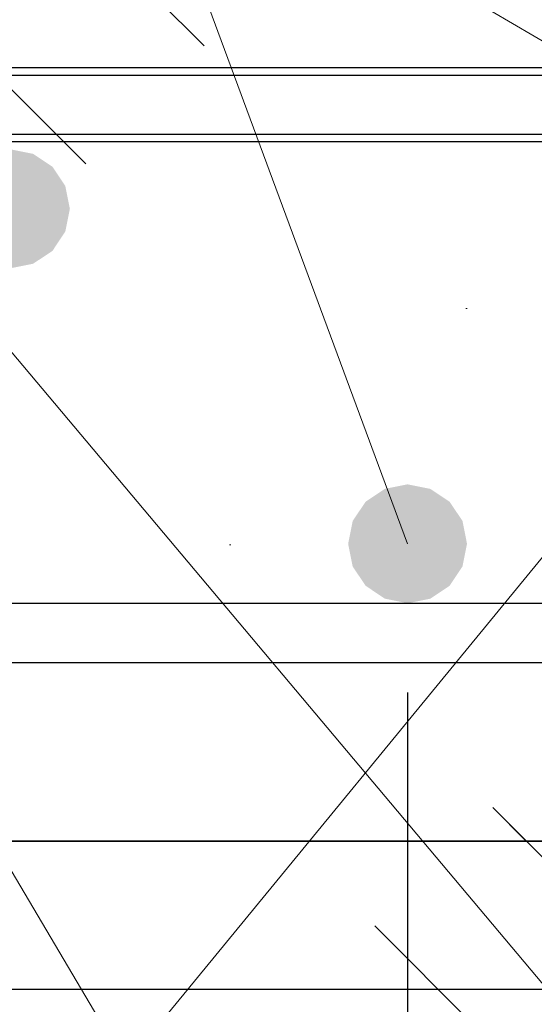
# Model space of a CAD drawing. Header units: metres. Extents: x -38 to 102, y -15 to 21.
# Tile 42 of 229: x 72.2698 to 72.3391, y 2.1621 to 2.2946. Entities that reach past the tile are written whole.
import ezdxf

# ---------------------------------------------------------------- set-up
doc = ezdxf.new("R2010")
doc.units = ezdxf.units.M
doc.header["$PDMODE"] = 65
for name, color, linetype, lineweight in [('XR$3$Арм.стержн. Хомут', 240, 'Continuous', 35), ('XR$3$Арм.стержн.горизонт. 1', 180, 'Continuous', 35), ('XR$3$Размерная линия (1)', 7, 'Continuous', 13), ('XR$3$Размерная линия_ общее', 7, 'Continuous', 13), ('XR$4$Арм. стержнями верхней зоны', 180, 'Continuous', 35), ('XR$4$Арм. стержнями нижней зоны', 180, 'Continuous', 35), ('XR$4$Арм.стержн. Арматура края', 96, 'Continuous', 35), ('XR$4$Арм.стержн. Хомут', 240, 'Continuous', 35), ('XR$4$Арм.стержн.горизонт. 1', 180, 'Continuous', 35), ('XR$6$Арм. стержнями верхней зоны', 180, 'Continuous', 35), ('XR$6$Арм. стержнями нижней зоны', 180, 'Continuous', 35), ('XR$6$Арм.стержн. Арматура края', 96, 'Continuous', 35), ('XR$6$Арм.стержн. Хомут', 240, 'Continuous', 35), ('XR$6$Арм.стержн.горизонт. 1', 180, 'Continuous', 35)]:
    doc.layers.add(name, color=color, linetype=linetype, lineweight=lineweight)
doc.styles.add('ISOCPEUR', font='txt')
doc.dimstyles.new('DIMSTYLE_11', dxfattribs={"dimtxt": 0.033, "dimasz": 0.0375, "dimexe": 0, "dimexo": 0, "dimgap": 0.0165, "dimtad": 2, "dimdec": 0, "dimlfac": 1000, "dimrnd": 1, "dimzin": 12, "dimdsep": 46, "dimtxsty": 'ISOCPEUR', "dimblk1": 'ALL_ML_STRICH', "dimblk2": 'ALL_ML_STRICH', "dimsah": 1, "dimcen": 0, "dimclrd": 7, "dimclre": 256, "dimclrt": 7, "dimadec": 0, "dimazin": 0, "dimtfac": 1, "dimtdec": 0, "dimtix": 1, "dimtmove": 2, "dimatfit": 3, "dimfxl": 0, "dimtvp": 1.2, "dimtzin": 0, "dimlwd": 0, "dimlwe": -3, "dimarcsym": 0})
doc.dimstyles.new('DIMSTYLE_24', dxfattribs={"dimtxt": 0.03, "dimasz": 0.03, "dimexe": 0, "dimexo": 0, "dimgap": 0.015, "dimtad": 2, "dimdec": 0, "dimlfac": 1000, "dimrnd": 5, "dimzin": 12, "dimdsep": 46, "dimtxsty": 'ISOCPEUR', "dimblk1": 'ALL_ML_STRICH', "dimblk2": 'ALL_ML_STRICH', "dimsah": 1, "dimcen": 0, "dimclrd": 7, "dimclre": 256, "dimclrt": 7, "dimadec": 0, "dimazin": 0, "dimtfac": 1, "dimtdec": 0, "dimtix": 1, "dimtmove": 2, "dimatfit": 3, "dimfxl": 0, "dimtzin": 0, "dimlwd": 0, "dimlwe": -3, "dimarcsym": 0})
pattern_1 = [(135, (0, 0), (-0.031819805, -0.031819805), [0.4, -0.05, 0, -0.05]), (135, (-0.01591, -0.01591), (-0.031819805, -0.031819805), [0.8, -0.1, 0.1, -0.1])]

# ---------------------------------------------------------------- blocks, each defined once
blk = doc.blocks.new('ALL_ML_STRICH')
at = {"color": 0, "linetype": 'ByBlock', "lineweight": -2}
for p, q in [((0, -0.5), (0, 0.5)), ((-0.3, -0.3), (0.3, 0.3)), ((-1, 0), (0.5, 0))]:
    blk.add_line(p, q, dxfattribs=at)
blk = doc.blocks.new('*D237')
at = {"layer": 'DEFPOINTS', "color": 7, "linetype": 'Continuous', "lineweight": 13, "transparency": 33554687}
for p in [(72.17211, 2.18403), (72.47211, 2.18403), (72.17211, 2.03505)]:
    blk.add_point(p, dxfattribs=at)
at = {"layer": 'XR$3$Размерная линия (1)', "color": 9, "linetype": 'Continuous', "lineweight": -2, "true_color": 0xc7c7c7, "transparency": 33554687}
for p, q in [((72.17211, 2.16403), (72.17211, 2.03505)), ((72.47211, 2.16403), (72.47211, 2.03505))]:
    blk.add_line(p, q, dxfattribs=at)
at = {"layer": 'XR$3$Размерная линия (1)', "color": 7, "linetype": 'Continuous', "lineweight": -2, "transparency": 33554687}
blk.add_line((72.17211, 2.03505), (72.47211, 2.03505), dxfattribs=at)
at = {"layer": 'XR$3$Размерная линия (1)', "color": 7, "linetype": 'Continuous', "lineweight": 13, "transparency": 33554687, "xscale": 0.03, "yscale": 0.03, "zscale": 0.03, "rotation": 180}
blk.add_blockref('ALL_ML_STRICH', (72.17211, 2.03505), dxfattribs=at)
at = {"layer": 'XR$3$Размерная линия (1)', "color": 7, "linetype": 'Continuous', "lineweight": 13, "transparency": 33554687, "xscale": 0.03, "yscale": 0.03, "zscale": 0.03}
blk.add_blockref('ALL_ML_STRICH', (72.47211, 2.03505), dxfattribs=at)
at = {"layer": 'XR$3$Размерная линия (1)', "color": 7, "linetype": 'Continuous', "lineweight": 13, "transparency": 33554687, "insert": (72.32361, 2.05755), "char_height": 0.03, "width": 0.09, "attachment_point": 5, "style": 'ISOCPEUR'}
blk.add_mtext('\\A1;{300}', dxfattribs=at)
blk = doc.blocks.new('*D239')
at = {"layer": 'DEFPOINTS', "color": 7, "linetype": 'Continuous', "lineweight": 13, "transparency": 33554687}
for p in [(72.21203, 2.22403), (72.32203, 2.22403), (72.21203, 2.11005)]:
    blk.add_point(p, dxfattribs=at)
at = {"layer": 'XR$3$Размерная линия (1)', "color": 9, "linetype": 'Continuous', "lineweight": -2, "true_color": 0xc7c7c7, "transparency": 33554687}
for p, q in [((72.21203, 2.20403), (72.21203, 2.11005)), ((72.32203, 2.20403), (72.32203, 2.11005))]:
    blk.add_line(p, q, dxfattribs=at)
at = {"layer": 'XR$3$Размерная линия (1)', "color": 7, "linetype": 'Continuous', "lineweight": -2, "transparency": 33554687}
blk.add_line((72.21203, 2.11005), (72.32203, 2.11005), dxfattribs=at)
at = {"layer": 'XR$3$Размерная линия (1)', "color": 7, "linetype": 'Continuous', "lineweight": 13, "transparency": 33554687, "xscale": 0.03, "yscale": 0.03, "zscale": 0.03, "rotation": 180}
blk.add_blockref('ALL_ML_STRICH', (72.21203, 2.11005), dxfattribs=at)
at = {"layer": 'XR$3$Размерная линия (1)', "color": 7, "linetype": 'Continuous', "lineweight": 13, "transparency": 33554687, "xscale": 0.03, "yscale": 0.03, "zscale": 0.03}
blk.add_blockref('ALL_ML_STRICH', (72.32203, 2.11005), dxfattribs=at)
at = {"layer": 'XR$3$Размерная линия (1)', "color": 7, "linetype": 'Continuous', "lineweight": 13, "transparency": 33554687, "insert": (72.27453, 2.13255), "char_height": 0.03, "width": 0.09, "attachment_point": 5, "style": 'ISOCPEUR'}
blk.add_mtext('\\A1;{110}', dxfattribs=at)
blk = doc.blocks.new('*D240')
at = {"layer": 'DEFPOINTS', "color": 7, "linetype": 'Continuous', "lineweight": 13, "transparency": 33554687}
for p in [(72.32203, 2.22403), (72.43211, 2.22403), (72.32203, 2.11005)]:
    blk.add_point(p, dxfattribs=at)
at = {"layer": 'XR$3$Размерная линия (1)', "color": 9, "linetype": 'Continuous', "lineweight": -2, "true_color": 0xc7c7c7, "transparency": 33554687}
for p, q in [((72.32203, 2.20403), (72.32203, 2.11005)), ((72.43211, 2.20403), (72.43211, 2.11005))]:
    blk.add_line(p, q, dxfattribs=at)
at = {"layer": 'XR$3$Размерная линия (1)', "color": 7, "linetype": 'Continuous', "lineweight": -2, "transparency": 33554687}
blk.add_line((72.32203, 2.11005), (72.43211, 2.11005), dxfattribs=at)
at = {"layer": 'XR$3$Размерная линия (1)', "color": 7, "linetype": 'Continuous', "lineweight": 13, "transparency": 33554687, "xscale": 0.03, "yscale": 0.03, "zscale": 0.03, "rotation": 180}
blk.add_blockref('ALL_ML_STRICH', (72.32203, 2.11005), dxfattribs=at)
at = {"layer": 'XR$3$Размерная линия (1)', "color": 7, "linetype": 'Continuous', "lineweight": 13, "transparency": 33554687, "xscale": 0.03, "yscale": 0.03, "zscale": 0.03}
blk.add_blockref('ALL_ML_STRICH', (72.43211, 2.11005), dxfattribs=at)
at = {"layer": 'XR$3$Размерная линия (1)', "color": 7, "linetype": 'Continuous', "lineweight": 13, "transparency": 33554687, "insert": (72.38457, 2.13255), "char_height": 0.03, "width": 0.09, "attachment_point": 5, "style": 'ISOCPEUR'}
blk.add_mtext('\\A1;{110}', dxfattribs=at)
blk = doc.blocks.new('*D242')
at = {"layer": 'DEFPOINTS', "color": 7, "linetype": 'Continuous', "lineweight": 13, "transparency": 33554687}
for p in [(72.17211, 2.2764), (72.17211, 2.24142), (72.19711, 2.23642)]:
    blk.add_point(p, dxfattribs=at)
at = {"layer": 'XR$3$Размерная линия_ общее', "color": 253, "linetype": 'Continuous', "lineweight": -2, "true_color": 0xa0a0a0, "transparency": 33554687}
for p, q in [((72.17211, 2.26142), (72.17211, 2.2764)), ((72.19711, 2.25642), (72.19711, 2.2764))]:
    blk.add_line(p, q, dxfattribs=at)
at = {"layer": 'XR$3$Размерная линия_ общее', "color": 7, "linetype": 'Continuous', "lineweight": -2, "transparency": 33554687}
blk.add_line((72.17211, 2.2764), (72.19711, 2.2764), dxfattribs=at)
at = {"layer": 'XR$3$Размерная линия_ общее', "color": 7, "linetype": 'Continuous', "lineweight": 13, "transparency": 33554687, "xscale": 0.0375, "yscale": 0.0375, "zscale": 0.0375, "rotation": 180}
blk.add_blockref('ALL_ML_STRICH', (72.17211, 2.2764), dxfattribs=at)
at = {"layer": 'XR$3$Размерная линия_ общее', "color": 7, "linetype": 'Continuous', "lineweight": 13, "transparency": 33554687, "xscale": 0.0375, "yscale": 0.0375, "zscale": 0.0375}
blk.add_blockref('ALL_ML_STRICH', (72.19711, 2.2764), dxfattribs=at)
at = {"layer": 'XR$3$Размерная линия_ общее', "color": 7, "linetype": 'Continuous', "lineweight": 13, "transparency": 33554687, "insert": (72.24383, 2.3004), "char_height": 0.033, "width": 0.066, "attachment_point": 5, "style": 'ISOCPEUR'}
blk.add_mtext('\\A1;{25}', dxfattribs=at)
at = {"layer": 'XR$3$Размерная линия_ общее', "color": 7, "linetype": 'Continuous', "lineweight": 13, "transparency": 33554687, "insert": (72.21688, 2.27619), "char_height": 0.027, "width": 0.00135, "attachment_point": 1, "line_spacing_factor": 0.60241, "style": 'ISOCPEUR'}
blk.add_mtext('з.с.', dxfattribs=at)

msp = doc.modelspace()

# ---------------------------------------------------------------- hatches: boundary and pattern name
at = {"linetype": 'Continuous', "lineweight": 13, "transparency": 33554687}
h = msp.add_hatch(dxfattribs=at)
h.set_pattern_fill('__________540', scale=0.015, style=0, pattern_type=2)
h.set_pattern_definition(pattern_1)
h.paths.add_polyline_path([(72.47211, 2.54403), (72.17211, 2.54403), (72.17211, 2.18403), (72.47211, 2.18403)], flags=0)
h = msp.add_hatch(dxfattribs=at)
h.set_pattern_fill('__________540', scale=0.015, style=0, pattern_type=2)
h.set_pattern_definition(pattern_1)
h.paths.add_polyline_path([(72.11868, 2.31411), (72.11868, 2.11411), (72.54928, 2.11411), (72.54928, 2.31411)], flags=0)
h = msp.add_hatch(dxfattribs=at)
h.set_pattern_fill('__________540', scale=0.015, style=0, pattern_type=2)
h.set_pattern_definition(pattern_1)
h.paths.add_polyline_path([(72.11868, 2.31411), (72.11868, 2.11411), (72.59928, 2.11411), (72.59928, 2.31411)], flags=0)
at = {"layer": 'XR$3$Арм.стержн.горизонт. 1', "linetype": 'Continuous', "lineweight": 50, "transparency": 33554687}
msp.add_hatch(color=7, dxfattribs=at).paths.add_polyline_path([(72.33003, 2.22403), (72.32942, 2.2271), (72.32769, 2.22969), (72.32509, 2.23142), (72.32203, 2.23203), (72.31897, 2.23142), (72.31638, 2.22969), (72.31464, 2.2271), (72.31403, 2.22403), (72.31464, 2.22097), (72.31638, 2.21838), (72.31897, 2.21664), (72.32203, 2.21603), (72.32509, 2.21664), (72.32769, 2.21838), (72.32942, 2.22097)])
at = {"layer": 'XR$4$Арм.стержн.горизонт. 1', "linetype": 'Continuous', "lineweight": 50, "transparency": 33554687}
msp.add_hatch(color=7, dxfattribs=at).paths.add_polyline_path([(72.27657, 2.26911), (72.27596, 2.27217), (72.27423, 2.27477), (72.27163, 2.2765), (72.26857, 2.27711), (72.26551, 2.2765), (72.26291, 2.27477), (72.26118, 2.27217), (72.26057, 2.26911), (72.26118, 2.26605), (72.26291, 2.26345), (72.26551, 2.26172), (72.26857, 2.26111), (72.27163, 2.26172), (72.27423, 2.26345), (72.27596, 2.26605)])
at = {"layer": 'XR$6$Арм.стержн.горизонт. 1', "linetype": 'Continuous', "lineweight": 50, "transparency": 33554687}
msp.add_hatch(color=7, dxfattribs=at).paths.add_polyline_path([(72.27657, 2.26911), (72.27596, 2.27217), (72.27423, 2.27477), (72.27163, 2.2765), (72.26857, 2.27711), (72.26551, 2.2765), (72.26291, 2.27477), (72.26118, 2.27217), (72.26057, 2.26911), (72.26118, 2.26605), (72.26291, 2.26345), (72.26551, 2.26172), (72.26857, 2.26111), (72.27163, 2.26172), (72.27423, 2.26345), (72.27596, 2.26605)])

# ---------------------------------------------------------------- linework, layer by layer
at = {"color": 7, "linetype": 'Continuous', "lineweight": 35, "transparency": 33554687}
msp.add_line((72.17211, 2.18403), (72.47211, 2.18403), dxfattribs=at)
at = {"layer": 'XR$3$Арм.стержн. Хомут', "color": 40, "linetype": 'Continuous', "lineweight": 25, "transparency": 33554687}
for points in [[(72.42143, 2.20803), (72.22275, 2.20803), (72.21787, 2.20871), (72.21279, 2.21039), (72.20811, 2.21301), (72.20426, 2.21622), (72.20104, 2.22007), (72.19842, 2.22475), (72.19675, 2.22983), (72.19607, 2.23471), (72.19607, 2.49136)], [(72.42143, 2.20803), (72.22275, 2.20803), (72.21787, 2.20871), (72.21279, 2.21039), (72.20811, 2.21301), (72.20426, 2.21622), (72.20104, 2.22007), (72.19842, 2.22475), (72.19675, 2.22983), (72.19607, 2.23471), (72.19607, 2.49136)], [(72.20407, 2.4908), (72.20407, 2.23526), (72.20457, 2.23165), (72.20578, 2.22799), (72.20766, 2.22463), (72.20994, 2.2219), (72.21267, 2.21962), (72.21602, 2.21774), (72.21969, 2.21654), (72.2233, 2.21603), (72.42088, 2.21603)], [(72.20407, 2.4908), (72.20407, 2.23526), (72.20457, 2.23165), (72.20578, 2.22799), (72.20766, 2.22463), (72.20994, 2.2219), (72.21267, 2.21962), (72.21602, 2.21774), (72.21969, 2.21654), (72.2233, 2.21603), (72.42088, 2.21603)]]:
    msp.add_lwpolyline(points, dxfattribs=at)
at = {"layer": 'XR$3$Арм.стержн.горизонт. 1', "color": 7, "linetype": 'Continuous', "lineweight": 13, "transparency": 33554687}
msp.add_line((72.16184, 2.65643), (72.32203, 2.22403), dxfattribs=at)
at = {"layer": 'XR$4$Арм. стержнями верхней зоны', "color": 4, "linetype": 'Continuous', "lineweight": 25, "transparency": 33554687}
msp.add_lwpolyline([(72.13869, 2.28811), (72.55428, 2.28811), (72.55428, 2.27811), (72.13869, 2.27811), (72.13869, 2.28811)], dxfattribs=at)
msp.add_lwpolyline([(72.13869, 2.28811), (72.55428, 2.28811), (72.55428, 2.27811), (72.13869, 2.27811), (72.13869, 2.28811)], dxfattribs=at)
at = {"layer": 'XR$4$Арм. стержнями нижней зоны', "color": 4, "linetype": 'Continuous', "lineweight": 25, "transparency": 33554687}
msp.add_lwpolyline([(72.1387, 2.16411), (72.55428, 2.16411), (72.55428, 2.15411), (72.1387, 2.15411), (72.1387, 2.16411)], dxfattribs=at)
msp.add_lwpolyline([(72.1387, 2.16411), (72.55428, 2.16411), (72.55428, 2.15411), (72.1387, 2.15411), (72.1387, 2.16411)], dxfattribs=at)
at = {"layer": 'XR$4$Арм.стержн. Арматура края', "color": 4, "linetype": 'Continuous', "lineweight": 25, "transparency": 33554687}
for points in [[(72.55428, 2.15411), (72.16721, 2.15411), (72.16199, 2.15484), (72.15656, 2.15663), (72.15155, 2.15944), (72.14742, 2.16288), (72.14397, 2.16701), (72.14116, 2.17202), (72.13937, 2.17746), (72.13865, 2.18268), (72.13865, 2.25955), (72.13937, 2.26476), (72.14116, 2.2702), (72.14397, 2.27521), (72.14742, 2.27934), (72.15155, 2.28279), (72.15656, 2.28559), (72.16199, 2.28739), (72.16721, 2.28811), (72.55428, 2.28811)], [(72.55428, 2.15411), (72.16721, 2.15411), (72.16199, 2.15484), (72.15656, 2.15663), (72.15155, 2.15944), (72.14742, 2.16288), (72.14397, 2.16701), (72.14116, 2.17202), (72.13937, 2.17746), (72.13865, 2.18268), (72.13865, 2.25955), (72.13937, 2.26476), (72.14116, 2.2702), (72.14397, 2.27521), (72.14742, 2.27934), (72.15155, 2.28279), (72.15656, 2.28559), (72.16199, 2.28739), (72.16721, 2.28811), (72.55428, 2.28811)], [(72.55428, 2.27811), (72.1679, 2.27811), (72.16427, 2.27761), (72.1606, 2.2764), (72.15724, 2.27452), (72.15452, 2.27224), (72.15224, 2.26951), (72.15036, 2.26616), (72.14915, 2.26249), (72.14865, 2.25885), (72.14865, 2.18337), (72.14915, 2.17973), (72.15036, 2.17607), (72.15224, 2.17271), (72.15452, 2.16998), (72.15724, 2.16771), (72.1606, 2.16583), (72.16427, 2.16462), (72.1679, 2.16411), (72.55428, 2.16411)], [(72.55428, 2.27811), (72.1679, 2.27811), (72.16427, 2.27761), (72.1606, 2.2764), (72.15724, 2.27452), (72.15452, 2.27224), (72.15224, 2.26951), (72.15036, 2.26616), (72.14915, 2.26249), (72.14865, 2.25885), (72.14865, 2.18337), (72.14915, 2.17973), (72.15036, 2.17607), (72.15224, 2.17271), (72.15452, 2.16998), (72.15724, 2.16771), (72.1606, 2.16583), (72.16427, 2.16462), (72.1679, 2.16411), (72.55428, 2.16411)]]:
    msp.add_lwpolyline(points, dxfattribs=at)
at = {"layer": 'XR$4$Арм.стержн. Хомут', "color": 40, "linetype": 'Continuous', "lineweight": 25, "transparency": 33554687}
for points in [[(72.14264, 2.00479), (72.14264, 2.26043), (72.14332, 2.26531), (72.145, 2.27039), (72.14762, 2.27507), (72.15083, 2.27892), (72.15469, 2.28214), (72.15936, 2.28476), (72.16444, 2.28643), (72.16932, 2.28711), (72.36801, 2.28711), (72.37289, 2.28643), (72.37797, 2.28476), (72.38264, 2.28214), (72.38649, 2.27892), (72.38971, 2.27507), (72.39233, 2.27039), (72.394, 2.26531), (72.39468, 2.26043), (72.39468, 2.00479)], [(72.14264, 2.00479), (72.14264, 2.26043), (72.14332, 2.26531), (72.145, 2.27039), (72.14762, 2.27507), (72.15083, 2.27892), (72.15469, 2.28214), (72.15936, 2.28476), (72.16444, 2.28643), (72.16932, 2.28711), (72.36801, 2.28711), (72.37289, 2.28643), (72.37797, 2.28476), (72.38264, 2.28214), (72.38649, 2.27892), (72.38971, 2.27507), (72.39233, 2.27039), (72.394, 2.26531), (72.39468, 2.26043), (72.39468, 2.00479)], [(72.38668, 2.00534), (72.38668, 2.25988), (72.38618, 2.2635), (72.38497, 2.26716), (72.38309, 2.27051), (72.38081, 2.27324), (72.37808, 2.27552), (72.37473, 2.2774), (72.37107, 2.27861), (72.36745, 2.27911), (72.16988, 2.27911), (72.16626, 2.27861), (72.1626, 2.2774), (72.15924, 2.27552), (72.15651, 2.27324), (72.15423, 2.27051), (72.15236, 2.26716), (72.15115, 2.2635), (72.15064, 2.25988), (72.15064, 2.00534)], [(72.38668, 2.00534), (72.38668, 2.25988), (72.38618, 2.2635), (72.38497, 2.26716), (72.38309, 2.27051), (72.38081, 2.27324), (72.37808, 2.27552), (72.37473, 2.2774), (72.37107, 2.27861), (72.36745, 2.27911), (72.16988, 2.27911), (72.16626, 2.27861), (72.1626, 2.2774), (72.15924, 2.27552), (72.15651, 2.27324), (72.15423, 2.27051), (72.15236, 2.26716), (72.15115, 2.2635), (72.15064, 2.25988), (72.15064, 2.00534)]]:
    msp.add_lwpolyline(points, dxfattribs=at)
at = {"layer": 'XR$4$Арм.стержн.горизонт. 1', "color": 7, "linetype": 'Continuous', "lineweight": 13, "transparency": 33554687}
msp.add_line((72.03093, 1.84538), (72.37865, 2.26911), dxfattribs=at)
at = {"layer": 'XR$6$Арм. стержнями верхней зоны', "color": 4, "linetype": 'Continuous', "lineweight": 25, "transparency": 33554687}
msp.add_lwpolyline([(72.13865, 2.28811), (72.60428, 2.28811), (72.60428, 2.27811), (72.13865, 2.27811), (72.13865, 2.28811)], dxfattribs=at)
at = {"layer": 'XR$6$Арм. стержнями нижней зоны', "color": 4, "linetype": 'Continuous', "lineweight": 25, "transparency": 33554687}
msp.add_lwpolyline([(72.13866, 2.16411), (72.60428, 2.16411), (72.60428, 2.15411), (72.13866, 2.15411), (72.13866, 2.16411)], dxfattribs=at)
at = {"layer": 'XR$6$Арм.стержн. Арматура края', "color": 4, "linetype": 'Continuous', "lineweight": 25, "transparency": 33554687}
for points in [[(72.60428, 2.15411), (72.16721, 2.15411), (72.16199, 2.15484), (72.15656, 2.15663), (72.15155, 2.15944), (72.14742, 2.16288), (72.14397, 2.16701), (72.14116, 2.17202), (72.13937, 2.17746), (72.13865, 2.18268), (72.13865, 2.25955), (72.13937, 2.26476), (72.14116, 2.2702), (72.14397, 2.27521), (72.14742, 2.27934), (72.15155, 2.28279), (72.15656, 2.28559), (72.16199, 2.28739), (72.16721, 2.28811), (72.60428, 2.28811)], [(72.60428, 2.15411), (72.16721, 2.15411), (72.16199, 2.15484), (72.15656, 2.15663), (72.15155, 2.15944), (72.14742, 2.16288), (72.14397, 2.16701), (72.14116, 2.17202), (72.13937, 2.17746), (72.13865, 2.18268), (72.13865, 2.25955), (72.13937, 2.26476), (72.14116, 2.2702), (72.14397, 2.27521), (72.14742, 2.27934), (72.15155, 2.28279), (72.15656, 2.28559), (72.16199, 2.28739), (72.16721, 2.28811), (72.60428, 2.28811)], [(72.60428, 2.27811), (72.1679, 2.27811), (72.16427, 2.27761), (72.1606, 2.2764), (72.15724, 2.27452), (72.15452, 2.27224), (72.15224, 2.26951), (72.15036, 2.26616), (72.14915, 2.26249), (72.14865, 2.25885), (72.14865, 2.18337), (72.14915, 2.17973), (72.15036, 2.17607), (72.15224, 2.17271), (72.15452, 2.16998), (72.15724, 2.16771), (72.1606, 2.16583), (72.16427, 2.16462), (72.1679, 2.16411), (72.60428, 2.16411)], [(72.60428, 2.27811), (72.1679, 2.27811), (72.16427, 2.27761), (72.1606, 2.2764), (72.15724, 2.27452), (72.15452, 2.27224), (72.15224, 2.26951), (72.15036, 2.26616), (72.14915, 2.26249), (72.14865, 2.25885), (72.14865, 2.18337), (72.14915, 2.17973), (72.15036, 2.17607), (72.15224, 2.17271), (72.15452, 2.16998), (72.15724, 2.16771), (72.1606, 2.16583), (72.16427, 2.16462), (72.1679, 2.16411), (72.60428, 2.16411)]]:
    msp.add_lwpolyline(points, dxfattribs=at)
at = {"layer": 'XR$6$Арм.стержн. Хомут', "color": 40, "linetype": 'Continuous', "lineweight": 25, "transparency": 33554687}
for points in [[(72.14264, 2.00479), (72.14264, 2.26043), (72.14332, 2.26531), (72.145, 2.27039), (72.14762, 2.27507), (72.15083, 2.27892), (72.15469, 2.28214), (72.15936, 2.28476), (72.16444, 2.28643), (72.16932, 2.28711), (72.36801, 2.28711), (72.37289, 2.28643), (72.37797, 2.28476), (72.38264, 2.28214), (72.38649, 2.27892), (72.38971, 2.27507), (72.39233, 2.27039), (72.394, 2.26531), (72.39468, 2.26043), (72.39468, 2.00479)], [(72.14264, 2.00479), (72.14264, 2.26043), (72.14332, 2.26531), (72.145, 2.27039), (72.14762, 2.27507), (72.15083, 2.27892), (72.15469, 2.28214), (72.15936, 2.28476), (72.16444, 2.28643), (72.16932, 2.28711), (72.36801, 2.28711), (72.37289, 2.28643), (72.37797, 2.28476), (72.38264, 2.28214), (72.38649, 2.27892), (72.38971, 2.27507), (72.39233, 2.27039), (72.394, 2.26531), (72.39468, 2.26043), (72.39468, 2.00479)], [(72.38668, 2.00534), (72.38668, 2.25988), (72.38618, 2.2635), (72.38497, 2.26716), (72.38309, 2.27051), (72.38081, 2.27324), (72.37808, 2.27552), (72.37473, 2.2774), (72.37107, 2.27861), (72.36745, 2.27911), (72.16988, 2.27911), (72.16626, 2.27861), (72.1626, 2.2774), (72.15924, 2.27552), (72.15651, 2.27324), (72.15423, 2.27051), (72.15236, 2.26716), (72.15115, 2.2635), (72.15064, 2.25988), (72.15064, 2.00534)], [(72.38668, 2.00534), (72.38668, 2.25988), (72.38618, 2.2635), (72.38497, 2.26716), (72.38309, 2.27051), (72.38081, 2.27324), (72.37808, 2.27552), (72.37473, 2.2774), (72.37107, 2.27861), (72.36745, 2.27911), (72.16988, 2.27911), (72.16626, 2.27861), (72.1626, 2.2774), (72.15924, 2.27552), (72.15651, 2.27324), (72.15423, 2.27051), (72.15236, 2.26716), (72.15115, 2.2635), (72.15064, 2.25988), (72.15064, 2.00534)]]:
    msp.add_lwpolyline(points, dxfattribs=at)
at = {"layer": 'XR$6$Арм.стержн.горизонт. 1', "color": 7, "linetype": 'Continuous', "lineweight": 13, "transparency": 33554687}
for q in [(72.37865, 2.26911), (72.37868, 1.99411), (72.37868, 2.11911)]:
    msp.add_line((72.12942, 2.4154), q, dxfattribs=at)

# ---------------------------------------------------------------- dimensions: what is measured, and where the dimension line sits
at = {"layer": 'XR$3$Размерная линия (1)', "color": 7, "linetype": 'Continuous', "lineweight": 13, "transparency": 33554687}
for base, p1, p2, picture, middle in [((72.32203, 2.11005), (72.21203, 2.20403), (72.32203, 2.20403), '*D239', (72.27453, 2.13255)), ((72.43211, 2.11005), (72.32203, 2.20403), (72.43211, 2.20403), '*D240', (72.38457, 2.13255)), ((72.47211, 2.03505), (72.17211, 2.16403), (72.47211, 2.16403), '*D237', (72.32361, 2.05755))]:
    dim = msp.add_linear_dim(base=base, p1=p1, p2=p2, dimstyle='DIMSTYLE_24', override={"dimpost": '<>', "dimclrd": 7, "dimclre": 9, "dimclrt": 7, "dimlwd": 0, "dimlwe": 65533}, dxfattribs=at)
    dim.commit()
    dim.dimension.update_dxf_attribs({"geometry": picture, "text_midpoint": middle, "dimtype": 160})
at = {"layer": 'XR$3$Размерная линия_ общее', "color": 7, "linetype": 'Continuous', "lineweight": 13, "transparency": 33554687}
dim = msp.add_linear_dim(base=(72.19711, 2.2764), p1=(72.17211, 2.26142), p2=(72.19711, 2.25642), text='<>\\Xз.с.', dimstyle='DIMSTYLE_11', override={"dimpost": '<>', "dimclrd": 7, "dimclre": 253, "dimclrt": 7, "dimlwd": 0, "dimlwe": 65533}, dxfattribs=at)
dim.commit()
dim.dimension.update_dxf_attribs({"geometry": '*D242', "text_midpoint": (72.24383, 2.3004), "dimtype": 160})

doc.saveas('drawing.dxf')
